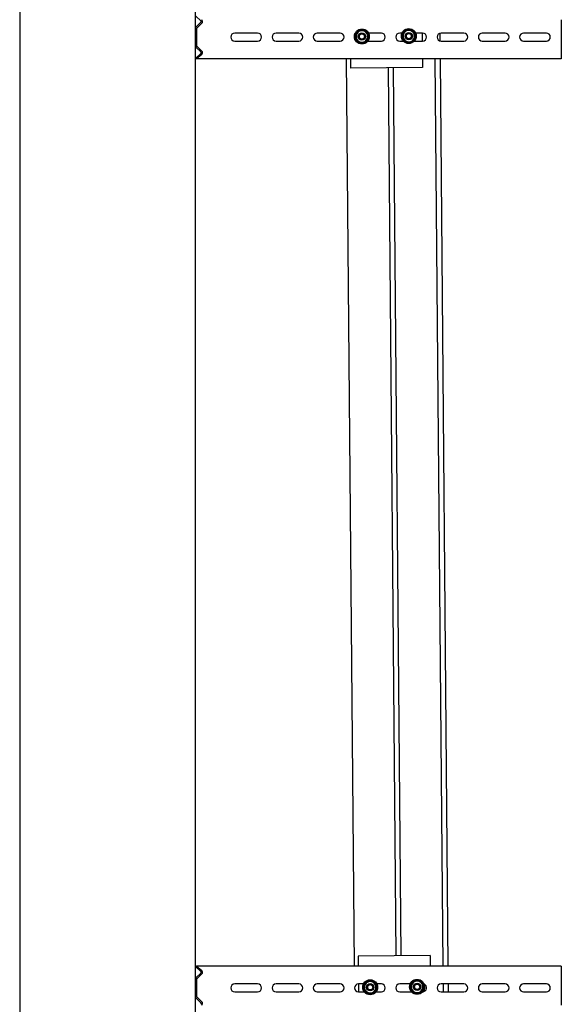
# Model space of a CAD drawing. Header units: centimetres. Extents: x 0 to 55409, y -2708 to 14680.
# Tile 206 of 215: x 53603 to 53665, y 4584 to 4696. Entities that reach past the tile are written whole.
import ezdxf

# ---------------------------------------------------------------- set-up
doc = ezdxf.new("R2010")
doc.units = ezdxf.units.CM
doc.header["$LTSCALE"] = 0.01
doc.layers.add('A-konstrukcja', color=7, linetype='Continuous')

# ---------------------------------------------------------------- blocks, each defined once
blk = doc.blocks.new('A$7E8814B2933187')
at = {"color": 7, "linetype": 'Continuous'}
for p, q in [((4300, 0), (0, 0)), ((4300, -200), (200, -200)), ((742.156, -206.392), (747.757, -200.791)), ((748.818, -201.851), (743.217, -207.453)), ((768.583, -201.5), (749.667, -201.5)), ((775.032, -207.453), (769.431, -201.851)), ((770.492, -200.791), (776.093, -206.392)), ((777.847, -206.331), (782.948, -200.463)), ((784.08, -201.447), (778.979, -207.315)), ((782.948, -200.463), (784.08, -201.447)), ((784.08, -211.5), (784.08, -201.447)), ((1818.253, -201.447), (1819.385, -200.463)), ((1818.253, -211.5), (1818.253, -201.447)), ((1823.353, -207.315), (1818.253, -201.447)), ((1819.385, -200.463), (1824.485, -206.331)), ((1826.24, -206.392), (1831.841, -200.791)), ((1832.901, -201.851), (1827.3, -207.453)), ((1852.666, -201.5), (1833.75, -201.5)), ((1859.116, -207.453), (1853.514, -201.851)), ((1854.575, -200.791), (1860.176, -206.392)), ((1861.93, -206.331), (1867.031, -200.463)), ((784.08, -617), (784.08, -211.5)), ((1818.253, -617), (1818.253, -211.5)), ((754.625, -245), (754.625, -271)), ((763.625, -271), (763.625, -245)), ((1838.708, -245), (1838.708, -271)), ((1847.708, -271), (1847.708, -245)), ((754.625, -292), (754.625, -318)), ((763.625, -318), (763.625, -292)), ((1838.708, -292), (1838.708, -318)), ((1847.708, -318), (1847.708, -292)), ((754.625, -339), (754.625, -365)), ((763.625, -365), (763.625, -339)), ((1838.708, -339), (1838.708, -365)), ((1847.708, -365), (1847.708, -339)), ((784.08, -381.246), (1818.253, -372.221)), ((1808.204, -376.809), (1807.791, -376.813)), ((1808.507, -458.81), (1807.791, -376.813)), ((1811.182, -376.783), (1808.204, -376.809)), ((1813.373, -376.764), (1811.182, -376.783)), ((1816.351, -376.738), (1813.373, -376.764)), ((1816.472, -376.737), (1816.351, -376.738)), ((1817.465, -376.728), (1816.472, -376.737)), ((1818.253, -376.721), (1817.465, -376.728)), ((763.624, -385.925), (754.625, -386.004)), ((754.625, -386), (754.625, -392.554)), ((759.785, -391.752), (756.551, -393.657)), ((763.051, -393.6), (759.785, -391.752)), ((763.625, -391.641), (763.625, -386)), ((785.651, -385.733), (784.08, -385.747)), ((786.644, -385.724), (785.651, -385.733)), ((786.765, -385.723), (786.644, -385.724)), ((789.742, -385.697), (786.765, -385.723)), ((791.934, -385.678), (789.742, -385.697)), ((794.912, -385.652), (791.934, -385.678)), ((795.325, -385.648), (794.912, -385.652)), ((796.04, -467.645), (795.325, -385.648)), ((1840.593, -384.197), (1837.36, -386.101)), ((1837.36, -386.101), (1837.393, -389.854)), ((1837.393, -389.854), (1837.425, -393.606)), ((1843.827, -382.292), (1840.593, -384.197)), ((1847.093, -384.14), (1843.827, -382.292)), ((1850.359, -385.988), (1847.093, -384.14)), ((1850.392, -389.74), (1850.359, -385.988)), ((1850.425, -393.493), (1850.392, -389.74)), ((756.551, -393.657), (753.318, -395.562)), ((753.318, -395.562), (753.351, -399.314)), ((753.351, -399.314), (753.383, -403.067)), ((753.383, -403.067), (756.65, -404.915)), ((766.317, -395.448), (763.051, -393.6)), ((763.149, -404.858), (766.383, -402.953)), ((766.35, -399.201), (766.317, -395.448)), ((766.383, -402.953), (766.35, -399.201)), ((1837.425, -393.606), (1840.692, -395.454)), ((1838.708, -396.533), (1838.708, -412)), ((1840.692, -395.454), (1843.958, -397.302)), ((1843.958, -397.302), (1847.191, -395.398)), ((1847.191, -395.398), (1850.425, -393.493)), ((1847.708, -412), (1847.708, -397.393)), ((754.625, -405.961), (754.625, -412)), ((756.65, -404.915), (759.916, -406.763)), ((759.916, -406.763), (763.149, -404.858)), ((763.625, -412), (763.625, -406.874)), ((1808.165, -419.669), (795.699, -428.505)), ((795.752, -434.647), (1808.219, -425.811)), ((754.625, -433), (754.625, -446.443)), ((763.625, -444.925), (763.625, -433)), ((1841.06, -437.695), (1837.827, -439.599)), ((1838.708, -433), (1838.708, -436.946)), ((1844.294, -435.79), (1841.06, -437.695)), ((1847.56, -437.638), (1844.294, -435.79)), ((1850.826, -439.486), (1847.56, -437.638)), ((1847.708, -435.482), (1847.708, -433)), ((757.018, -447.155), (753.785, -449.059)), ((753.785, -449.059), (753.818, -452.812)), ((760.252, -445.25), (757.018, -447.155)), ((763.518, -447.098), (760.252, -445.25)), ((766.784, -448.946), (763.518, -447.098)), ((766.817, -452.699), (766.784, -448.946)), ((1837.827, -439.599), (1837.86, -443.352)), ((1837.86, -443.352), (1837.892, -447.104)), ((1837.892, -447.104), (1841.159, -448.952)), ((1841.159, -448.952), (1844.425, -450.8)), ((1844.425, -450.8), (1847.658, -448.896)), ((1847.658, -448.896), (1850.892, -446.991)), ((1850.859, -443.238), (1850.826, -439.486)), ((1850.892, -446.991), (1850.859, -443.238)), ((753.818, -452.812), (753.85, -456.565)), ((753.85, -456.565), (757.117, -458.413)), ((757.117, -458.413), (760.383, -460.261)), ((760.383, -460.261), (763.616, -458.356)), ((763.616, -458.356), (766.85, -456.451)), ((766.85, -456.451), (766.817, -452.699)), ((1808.92, -458.806), (1808.507, -458.81)), ((1811.897, -458.78), (1808.92, -458.806)), ((1814.089, -458.761), (1811.897, -458.78)), ((1817.067, -458.735), (1814.089, -458.761)), ((1817.188, -458.734), (1817.067, -458.735)), ((1818.18, -458.725), (1817.188, -458.734)), ((1818.253, -458.725), (1818.18, -458.725)), ((1838.708, -449.644), (1838.708, -459)), ((1847.708, -458.468), (1838.708, -458.546)), ((1847.708, -459), (1847.708, -451.108)), ((786.367, -467.73), (784.08, -467.75)), ((787.359, -467.721), (786.367, -467.73)), ((787.481, -467.72), (787.359, -467.721)), ((790.458, -467.694), (787.481, -467.72)), ((792.65, -467.675), (790.458, -467.694)), ((795.627, -467.649), (792.65, -467.675)), ((796.04, -467.645), (795.627, -467.649)), ((754.625, -480), (754.625, -506)), ((763.625, -482.287), (754.625, -482.365)), ((763.625, -506), (763.625, -480)), ((1818.253, -473.083), (784.08, -482.108)), ((784.08, -488.25), (1818.253, -479.225)), ((1838.708, -480), (1838.708, -506)), ((1838.81, -479.046), (1847.588, -478.969)), ((1847.708, -506), (1847.708, -480)), ((754.625, -488.508), (763.625, -488.429)), ((754.625, -527), (754.625, -553)), ((763.625, -553), (763.625, -527)), ((1838.708, -527), (1838.708, -553)), ((1847.708, -553), (1847.708, -527)), ((754.625, -574), (754.625, -600)), ((763.625, -600), (763.625, -574)), ((1838.708, -574), (1838.708, -600)), ((1847.708, -600), (1847.708, -574)), ((743.217, -617), (739.27, -617)), ((748.818, -617), (743.217, -617)), ((749.667, -617), (748.818, -617)), ((768.583, -617), (749.667, -617)), ((769.431, -617), (768.583, -617)), ((775.032, -617), (769.431, -617)), ((778.979, -617), (775.032, -617)), ((784.08, -617), (778.979, -617)), ((1823.353, -617), (1818.253, -617)), ((1827.3, -617), (1823.353, -617)), ((1832.901, -617), (1827.3, -617)), ((1833.75, -617), (1832.901, -617)), ((1852.666, -617), (1833.75, -617)), ((1853.514, -617), (1852.666, -617)), ((1859.116, -617), (1853.514, -617)), ((1863.062, -617), (1859.116, -617))]:
    blk.add_line(p, q, dxfattribs=at)
for centre, radius in [((1843.892, -389.797), 8.5), ((759.85, -399.257), 8.5), ((759.85, -399.257), 7.9), ((1843.892, -389.797), 7.9), ((1843.892, -389.797), 4.15), ((1843.892, -389.797), 4), ((1843.892, -389.797), 3), ((759.85, -399.257), 4.15), ((759.85, -399.257), 4), ((759.85, -399.257), 3), ((1844.359, -443.295), 8.5), ((1844.359, -443.295), 7.9), ((760.317, -452.755), 8.5), ((760.317, -452.755), 7.9), ((760.317, -452.755), 4.15), ((760.317, -452.755), 4), ((1844.359, -443.295), 4.15), ((1844.359, -443.295), 4), ((1844.359, -443.295), 3), ((760.317, -452.755), 3)]:
    blk.add_circle(centre, radius, dxfattribs=at)
for centre, radius, start, end in [((749.667, -202.7), 2.7, 90, 135), ((749.667, -202.7), 1.2, 90, 135), ((768.583, -202.7), 2.7, 45, 90), ((768.583, -202.7), 1.2, 45, 90), ((1833.75, -202.7), 2.7, 90, 135), ((1833.75, -202.7), 1.2, 90, 135), ((1852.666, -202.7), 2.7, 45, 90), ((1852.666, -202.7), 1.2, 45, 90), ((741.308, -205.543), 2.7, 221, 315), ((741.308, -205.543), 1.2, 221, 315), ((776.941, -205.543), 2.7, 225, 319), ((776.941, -205.543), 1.2, 225, 319), ((1825.391, -205.543), 2.7, 221, 315), ((1825.391, -205.543), 1.2, 221, 315), ((1861.025, -205.543), 2.7, 225, 319), ((1861.025, -205.543), 1.2, 225, 319), ((759.125, -245), 4.5, 0, 180), ((1843.208, -245), 4.5, 0, 180), ((759.125, -271), 4.5, 180, 0), ((1843.208, -271), 4.5, 180, 0), ((759.125, -292), 4.5, 0, 180), ((1843.208, -292), 4.5, 0, 180), ((759.125, -318), 4.5, 180, 0), ((1843.208, -318), 4.5, 180, 0), ((759.125, -339), 4.5, 0, 180), ((1843.208, -339), 4.5, 0, 180), ((759.125, -365), 4.5, 180, 0), ((1843.208, -365), 4.5, 180, 0), ((759.125, -386), 4.5, 0, 180), ((759.85, -399.257), 6.5, 60.5, 120.5), ((1843.892, -389.797), 6.5, 120.5, 180.5), ((1843.892, -389.797), 6.5, 180.5, 240.5), ((1843.892, -389.797), 6.5, 60.5, 120.5), ((1843.892, -389.797), 3.235, 255, 195), ((1843.892, -389.797), 6.5, 0.5, 60.5), ((1843.892, -389.797), 6.5, 300.5, 0.5), ((759.85, -399.257), 6.5, 120.5, 180.5), ((759.85, -399.257), 6.5, 180.5, 240.5), ((759.85, -399.257), 3.235, 255, 195), ((759.85, -399.257), 6.5, 0.5, 60.5), ((759.85, -399.257), 6.5, 300.5, 0.5), ((1843.892, -389.797), 6.5, 240.5, 300.5), ((759.125, -412), 4.5, 180, 0), ((759.85, -399.257), 6.5, 240.5, 300.5), ((1843.208, -412), 4.5, 180, 0), ((759.125, -433), 4.5, 0, 180), ((1844.359, -443.295), 6.5, 120.5, 180.5), ((1843.208, -433), 4.5, 0, 180), ((1844.359, -443.295), 6.5, 60.5, 120.5), ((1844.359, -443.295), 6.5, 0.5, 60.5), ((760.317, -452.755), 6.5, 120.5, 180.5), ((760.317, -452.755), 6.5, 60.5, 120.5), ((760.317, -452.755), 6.5, 0.5, 60.5), ((1844.359, -443.295), 6.5, 180.5, 240.5), ((1844.359, -443.295), 3.235, 255, 195), ((1844.359, -443.295), 6.5, 240.5, 300.5), ((1844.359, -443.295), 6.5, 300.5, 0.5), ((760.317, -452.755), 6.5, 180.5, 240.5), ((759.125, -459), 4.5, 180, 339.971389), ((760.317, -452.755), 3.235, 255, 195), ((760.317, -452.755), 6.5, 240.5, 300.5), ((760.317, -452.755), 6.5, 300.5, 0.5), ((1843.208, -459), 4.5, 180, 0), ((759.125, -480), 4.5, 0, 180), ((1843.208, -480), 4.5, 0, 180), ((759.125, -506), 4.5, 180, 0), ((1843.208, -506), 4.5, 180, 0), ((759.125, -527), 4.5, 0, 180), ((1843.208, -527), 4.5, 0, 180), ((759.125, -553), 4.5, 180, 0), ((1843.208, -553), 4.5, 180, 0), ((759.125, -574), 4.5, 0, 180), ((1843.208, -574), 4.5, 0, 180), ((759.125, -600), 4.5, 180, 0), ((1843.208, -600), 4.5, 180, 0)]:
    blk.add_arc(centre, radius, start, end, dxfattribs=at)

msp = doc.modelspace()

# ---------------------------------------------------------------- linework, layer by layer
at = {"layer": 'A-konstrukcja'}
msp.add_line((53623.23, 5776.604), (53623.23, 4514.604), dxfattribs=at)

# ---------------------------------------------------------------- block references
at = {"layer": 'A-konstrukcja', "xscale": 0.1, "yscale": 0.1, "zscale": 0.1, "rotation": 90}
msp.add_blockref('A$7E8814B2933187', (53603.23, 4509.604), dxfattribs=at)

doc.saveas('drawing.dxf')
